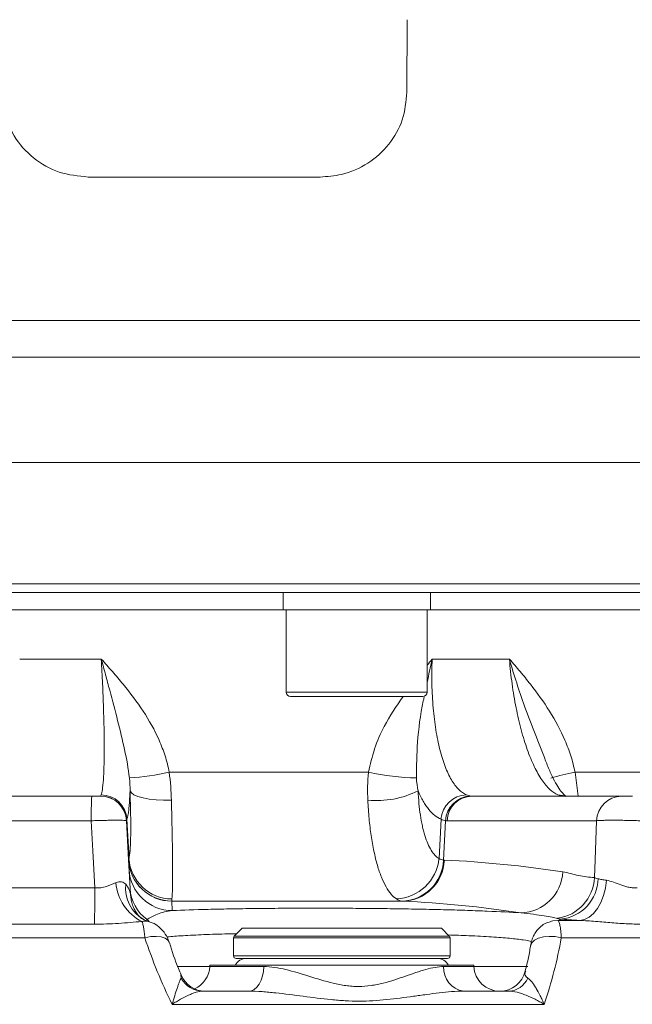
# Model space of a CAD drawing. Header units: millimetres. Extents: x 0 to 8410, y 0 to 5940.
# Tile 60 of 180: x 3740 to 3811, y 2801 to 2914. Entities that reach past the tile are written whole.
import ezdxf

# ---------------------------------------------------------------- set-up
doc = ezdxf.new("R2010")
doc.units = ezdxf.units.MM
doc.header["$LTSCALE"] = 10

msp = doc.modelspace()

# ---------------------------------------------------------------- linework, layer by layer
at = {"color": 7, "linetype": 'Continuous', "lineweight": 0}
for p, q in [((3784.58, 2914.46), (3784.55, 2906.11)), ((3913.5, 2863.37), (3589.77, 2863.37)), ((3752.03, 2848.37), (3606.53, 2848.37)), ((3897.53, 2848.37), (3752.03, 2848.37)), ((3770.26, 2848.37), (3770.26, 2846.37)), ((3787.26, 2846.37), (3787.26, 2848.37)), ((3733.8, 2846.37), (3770.26, 2846.37)), ((3770.26, 2846.37), (3787.26, 2846.37)), ((3770.62, 2846.37), (3770.62, 2836.87)), ((3786.89, 2836.87), (3786.89, 2846.37)), ((3787.26, 2846.37), (3819.64, 2846.37)), ((3786.39, 2836.37), (3771.12, 2836.37)), ((3730.87, 2824.87), (3748.16, 2824.87)), ((3792.06, 2824.87), (3809.32, 2824.87)), ((3752.62, 2813.6), (3752.66, 2813.17)), ((3765.53, 2809.64), (3764.62, 2808.73)), ((3765.53, 2809.64), (3777.03, 2809.64)), ((3777.03, 2809.64), (3788.53, 2809.64)), ((3789.44, 2808.73), (3788.53, 2809.64)), ((3764.53, 2808.51), (3764.53, 2806.44)), ((3789.53, 2806.44), (3789.53, 2808.51)), ((3764.83, 2806.14), (3777.03, 2806.14)), ((3777.03, 2806.14), (3789.23, 2806.14)), ((3761.79, 2805.37), (3761.78, 2805.21)), ((3792.26, 2805.37), (3761.79, 2805.37)), ((3792.27, 2805.21), (3792.26, 2805.37)), ((3760.97, 2802.37), (3766.26, 2802.37)), ((3791.09, 2802.37), (3796.3, 2802.37))]:
    msp.add_line(p, q, dxfattribs=at)
at = {"color": 8, "linetype": 'Continuous', "lineweight": 0}
for p, q in [((3724.78, 2879.75), (3918.96, 2879.75)), ((3918.38, 2875.52), (3585.47, 2875.52)), ((3605.53, 2849.37), (3752.03, 2849.37)), ((3752.03, 2849.37), (3898.53, 2849.37)), ((3739.84, 2840.69), (3749.26, 2840.69)), ((3787.46, 2840.69), (3796.38, 2840.69)), ((3770.62, 2836.87), (3786.89, 2836.87)), ((3757.1, 2827.64), (3780.12, 2827.64)), ((3803.95, 2827.64), (3804.33, 2824.87)), ((3803.95, 2827.64), (3824.02, 2827.64)), ((3802.59, 2824.88), (3802.8, 2824.87)), ((3748.11, 2822.03), (3730.56, 2822.03)), ((3752.46, 2817.67), (3752.22, 2822.2)), ((3788.25, 2817.67), (3788.48, 2822.2)), ((3788.78, 2817.5), (3789.01, 2822.04)), ((3806.43, 2822.03), (3789.18, 2822.03)), ((3730.1, 2814.28), (3748.52, 2814.28)), ((3784.04, 2812.75), (3757.41, 2812.75)), ((3748.48, 2810.1), (3729.81, 2810.1)), ((3754.55, 2810.63), (3754.3, 2810.49)), ((3801.98, 2810.53), (3804.49, 2810.53)), ((3754.29, 2808.53), (3548.55, 2808.53)), ((3777.03, 2808.51), (3764.53, 2808.51)), ((3764.62, 2808.73), (3777.03, 2808.73)), ((3777.03, 2808.73), (3789.44, 2808.73)), ((3789.53, 2808.51), (3777.03, 2808.51)), ((3824.31, 2808.53), (3802.37, 2808.53)), ((3764.53, 2806.44), (3777.03, 2806.44)), ((3777.03, 2806.44), (3789.53, 2806.44)), ((3758.03, 2805.21), (3761.78, 2805.21)), ((3761.78, 2805.21), (3768.03, 2805.21)), ((3788.78, 2805.21), (3792.27, 2805.21)), ((3792.27, 2805.21), (3798.49, 2805.21)), ((3758.48, 2803.88), (3758.46, 2804.25)), ((3800.38, 2800.85), (3757.45, 2800.85))]:
    msp.add_line(p, q, dxfattribs=at)
at = {"color": 8, "linetype": 'Continuous', "lineweight": 0, "flags": 128}
for points in [[(3752.58, 2825.49), (3752.73, 2825.26), (3753.03, 2825.03), (3753.49, 2824.83), (3754.08, 2824.67), (3754.79, 2824.54), (3755.59, 2824.44), (3756.45, 2824.4), (3757.36, 2824.39)], [(3801.98, 2825.02), (3802.51, 2824.96), (3802.85, 2824.87)], [(3748.52, 2814.28), (3748.29, 2818.55), (3748.11, 2822.03)], [(3806.2, 2815.47), (3806.27, 2817.51), (3806.43, 2822.03)], [(3807.59, 2815.16), (3807.47, 2814.25), (3807.25, 2813.39), (3806.94, 2812.61), (3806.55, 2811.92), (3806.1, 2811.35), (3805.59, 2810.92), (3805.05, 2810.64), (3804.49, 2810.53)], [(3754.55, 2810.63), (3754.78, 2810.42), (3754.8, 2810.4)], [(3801.98, 2810.53), (3801.41, 2810.49), (3801.07, 2810.4)], [(3757.11, 2807.97), (3756.96, 2808.24), (3756.64, 2808.47), (3756.18, 2808.62), (3755.61, 2808.69), (3754.97, 2808.66), (3754.29, 2808.53)], [(3802.37, 2808.53), (3801.67, 2808.66), (3800.96, 2808.69), (3800.31, 2808.62), (3799.74, 2808.47), (3799.28, 2808.24), (3798.96, 2807.93), (3798.81, 2807.58), (3798.8, 2807.56)], [(3768.03, 2805.21), (3767.98, 2804.65), (3767.87, 2804.12), (3767.7, 2803.62), (3767.48, 2803.19), (3767.22, 2802.84), (3766.92, 2802.58), (3766.6, 2802.42), (3766.26, 2802.37)]]:
    msp.add_lwpolyline(points, dxfattribs=at)
at = {"color": 7, "linetype": 'Continuous', "lineweight": 0, "flags": 128}
msp.add_lwpolyline([(3752.18, 2822.03), (3752.41, 2817.51), (3752.62, 2813.57)], dxfattribs=at)
at = {"color": 7, "linetype": 'Continuous', "lineweight": 0}
for centre, radius, start, end in [((3771.12, 2836.87), 0.5, 180, 270), ((3786.39, 2836.87), 0.5, 270, 0), ((3749.18, 2821.87), 3, 3, 90), ((3764.83, 2808.51), 0.3, 135, 180), ((3789.23, 2808.51), 0.3, 0, 45), ((3764.83, 2806.44), 0.3, 180, 270), ((3766.03, 2804.64), 1.5, 90, 150.7886), ((3788.03, 2804.64), 1.5, 29.2114, 90), ((3789.23, 2806.44), 0.3, 270, 0), ((3758.79, 2805.37), 3, 294.3405, 357), ((3795.27, 2805.37), 3, 183, 270), ((3761.26, 2805.37), 3, 201.8985, 269.9972), ((3795.29, 2805.37), 3, 270.0053, 346.9117)]:
    msp.add_arc(centre, radius, start, end, dxfattribs=at)
at = {"color": 8, "linetype": 'Continuous', "lineweight": 0}
for centre, radius, start, end in [((3750.68, 2855.51), 28.6, 273.6508, 282.9789), ((3786.28, 2855.22), 28.26, 257.4068, 268.701), ((3810.56, 2794.09), 34.19, 101.1401, 105.9639), ((3780.97, 2835.29), 10.94, 265.0585, 296.4109), ((3785.18, 2822.71), 37.08, 176.6654, 181.0604), ((3749.18, 2821.88), 3, 3.0133, 90.0537), ((3749.22, 2822.01), 3.01, 3.7112, 89.8657), ((3791.52, 2821.97), 3.06, 91.8707, 175.5578), ((3791.98, 2821.91), 2.97, 91.0192, 177.536), ((3792.12, 2821.93), 2.94, 91.0077, 178.1136), ((3809.37, 2821.93), 2.94, 91.0077, 178.1136), ((3757.41, 2817.76), 5, 183.0243, 269.9361), ((3757.41, 2817.75), 5, 183.002, 269.9759), ((3757.46, 2818.03), 5.02, 184.0979, 269.3748), ((3783.1, 2818.18), 5.17, 272.4529, 354.3307), ((3783.82, 2817.73), 4.97, 271.1626, 357.3211), ((3783.95, 2817.67), 4.92, 271.0574, 357.8948), ((3757.46, 2816.67), 5, 183.018, 269.9605), ((3797.59, 2816.37), 4.96, 271.1321, 357.3643), ((3801.24, 2815.69), 4.96, 277.7978, 357.5304), ((3801.84, 2815.44), 4.78, 275.3319, 358.9284), ((3590.55, 2813.91), 157.97, 358.616, 0.1354), ((3756.45, 2815.32), 5.51, 184.5112, 243.0625), ((3756.22, 2814.24), 4.15, 173.6355, 240.2664), ((3757.33, 2814.49), 4.75, 183.2556, 234.2399), ((3791.46, 2805.03), 2.68, 176.0475, 262.1444), ((3760.99, 2805.21), 2.84, 207.9543, 269.4502), ((3796.2, 2804.88), 2.51, 272.1328, 336.4806)]:
    msp.add_arc(centre, radius, start, end, dxfattribs=at)
at = {"color": 7, "linetype": 'Continuous', "lineweight": 0}
for points, knots in [([(3936.06, 2907.98), (3936.77, 2908), (3938.91, 2908.04), (3941.89, 2908.16), (3945.19, 2908.38), (3947.85, 2908.75), (3949.23, 2909.2), (3949.83, 2909.56), (3950.14, 2909.8), (3950.41, 2910.05), (3950.65, 2910.3), (3950.81, 2910.47), (3951.15, 2910.87), (3951.61, 2911.55), (3951.99, 2912.43), (3952.23, 2913.25), (3952.34, 2914.2), (3952.31, 2915.21), (3952.01, 2916.52), (3951.37, 2917.78), (3950.37, 2918.91), (3949.67, 2919.42), (3948.87, 2919.9), (3948, 2920.25), (3947.07, 2920.57), (3945.94, 2920.91), (3944.53, 2921.27), (3942.97, 2921.47), (3941.54, 2921.45), (3940.16, 2921.26), (3938.9, 2920.99), (3937.61, 2920.67), (3936.23, 2920.29), (3934.62, 2919.86), (3932.72, 2919.42), (3930.37, 2918.92), (3927.47, 2918.38), (3924.07, 2917.8), (3920.41, 2917.23), (3916.74, 2916.72), (3913.15, 2916.31), (3909.65, 2915.99), (3906.11, 2915.76), (3902.35, 2915.59), (3898.17, 2915.51), (3893.51, 2915.55), (3888.26, 2915.75), (3883.26, 2916.18), (3878.98, 2916.75), (3875.83, 2917.29), (3873.03, 2917.86), (3870.2, 2918.52), (3866.99, 2919.41), (3863.61, 2920.51), (3860.34, 2921.74), (3857.44, 2922.97), (3854.85, 2924.17), (3852.66, 2925.27), (3850.65, 2926.34), (3848.51, 2927.54), (3845.91, 2929.09), (3842.8, 2931.09), (3839.37, 2933.55), (3836.04, 2936.26), (3833.19, 2938.88), (3831.01, 2941.09), (3829.43, 2942.81), (3827.94, 2944.51), (3826.14, 2946.68), (3823.71, 2949.82), (3820.89, 2953.79), (3817.88, 2958.37), (3813.83, 2964.91), (3808.95, 2973.34), (3803.83, 2982.92), (3799.29, 2991.9), (3795.23, 3000.16), (3791.15, 3008.49), (3787.1, 3016.84), (3783.22, 3025.07), (3779.68, 3032.86), (3776.49, 3039.86), (3773.64, 3045.92), (3771.43, 3050.54), (3769.78, 3054.04), (3768.42, 3056.96), (3766.86, 3060.39), (3765.03, 3064.51), (3763.33, 3068.49), (3761.91, 3072.09), (3760.8, 3075.21), (3759.81, 3078.18), (3758.84, 3081.17), (3758.06, 3083.94), (3757.44, 3086.43), (3757.01, 3088.21), (3756.7, 3089.47), (3756.49, 3090.32), (3756.3, 3091.08), (3756.11, 3091.77), (3755.9, 3092.55), (3755.61, 3093.6), (3755.22, 3095.01), (3754.78, 3096.74), (3754.41, 3098.62), (3754.19, 3099.92), (3754.08, 3100.58)], [0, 0, 0, 0, 0.011317, 0.034136, 0.056251, 0.083006, 0.108895, 0.114881, 0.119557, 0.122939, 0.124171, 0.125118, 0.125845, 0.128292, 0.130088, 0.13212, 0.133748, 0.136013, 0.139427, 0.144045, 0.14696, 0.151496, 0.158019, 0.166511, 0.176866, 0.188021, 0.2025, 0.214535, 0.224381, 0.232338, 0.239809, 0.247181, 0.255755, 0.265145, 0.275885, 0.28786, 0.302828, 0.318941, 0.33415, 0.347979, 0.360555, 0.371982, 0.382635, 0.39381, 0.405645, 0.418177, 0.431603, 0.445987, 0.454902, 0.462337, 0.468327, 0.474587, 0.482061, 0.490749, 0.498212, 0.505119, 0.511436, 0.516803, 0.521182, 0.52638, 0.5331, 0.541377, 0.551299, 0.561424, 0.569937, 0.576719, 0.581649, 0.585005, 0.591379, 0.599837, 0.610514, 0.622479, 0.634697, 0.659227, 0.683976, 0.70273, 0.721753, 0.740829, 0.759799, 0.778542, 0.79619, 0.811721, 0.825188, 0.836744, 0.842828, 0.848752, 0.856481, 0.865988, 0.876956, 0.884487, 0.892646, 0.901618, 0.910561, 0.922027, 0.932591, 0.941881, 0.946457, 0.950562, 0.954192, 0.957347, 0.960473, 0.964974, 0.972041, 0.98069, 0.990321, 1, 1, 1, 1]), ([(3742.47, 3098.01), (3742.64, 3097.05), (3742.98, 3095.23), (3743.48, 3092.87), (3744.01, 3091), (3744.41, 3089.53), (3744.77, 3088.23), (3745.1, 3086.93), (3745.48, 3085.37), (3745.96, 3083.43), (3746.57, 3080.98), (3747.37, 3078.06), (3748.44, 3074.7), (3749.62, 3071.17), (3750.91, 3067.53), (3752.45, 3063.67), (3754.17, 3059.65), (3755.93, 3055.68), (3757.57, 3052.09), (3758.91, 3049.21), (3760.02, 3046.85), (3761.13, 3044.49), (3762.5, 3041.61), (3764.18, 3038.06), (3766.1, 3034), (3768.14, 3029.59), (3770.12, 3025.26), (3772.04, 3021.05), (3773.87, 3017.08), (3775.6, 3013.35), (3777.13, 3010.11), (3778.43, 3007.4), (3779.65, 3004.84), (3781.01, 3002.04), (3782.68, 2998.6), (3784.6, 2994.69), (3786.57, 2990.7), (3788.36, 2987.12), (3789.83, 2984.2), (3791.11, 2981.69), (3792.78, 2978.46), (3795.11, 2974.01), (3798.32, 2968.11), (3802.09, 2961.44), (3805.7, 2955.38), (3808.96, 2950.22), (3811.53, 2946.41), (3813.94, 2943.04), (3816.05, 2940.28), (3817.82, 2938.08), (3819.27, 2936.38), (3820.65, 2934.82), (3822.29, 2933.04), (3824.5, 2930.77), (3827.35, 2928.07), (3830.77, 2925.15), (3834.47, 2922.36), (3838.06, 2919.95), (3841.22, 2918.05), (3843.87, 2916.57), (3846.12, 2915.39), (3848.34, 2914.28), (3850.88, 2913.09), (3853.81, 2911.81), (3857.69, 2910.23), (3862.5, 2908.49), (3868.28, 2906.73), (3873.99, 2905.43), (3878.91, 2904.64), (3882.87, 2904.19), (3885.98, 2903.94), (3888.83, 2903.78), (3891.64, 2903.69), (3894.77, 2903.63), (3898.24, 2903.63), (3902.04, 2903.7), (3906.02, 2903.84), (3910.23, 2904.1), (3914.68, 2904.5), (3919.31, 2905.06), (3924.04, 2905.75), (3927.99, 2906.39), (3931.1, 2906.93), (3933.36, 2907.37), (3935.21, 2907.77), (3936.69, 2908.13), (3937.9, 2908.44), (3939.17, 2908.78), (3940.62, 2909.18), (3942.19, 2909.55), (3943.47, 2909.7), (3944.23, 2909.54), (3944.54, 2909.27), (3944.51, 2909.18), (3944.5, 2909.15)], [0, 0, 0, 0, 0.015166, 0.028612, 0.037468, 0.045026, 0.052213, 0.059224, 0.067182, 0.077783, 0.089676, 0.102573, 0.11573, 0.127908, 0.139299, 0.15042, 0.161572, 0.172797, 0.182763, 0.190462, 0.195789, 0.201622, 0.209285, 0.218751, 0.229904, 0.241602, 0.253702, 0.264214, 0.274898, 0.285147, 0.293822, 0.300839, 0.306925, 0.314403, 0.323477, 0.334756, 0.346296, 0.356139, 0.364213, 0.370557, 0.376931, 0.391161, 0.408048, 0.427409, 0.449003, 0.461125, 0.47306, 0.483364, 0.492038, 0.499102, 0.504571, 0.508854, 0.514856, 0.522957, 0.533041, 0.544948, 0.557899, 0.569206, 0.578716, 0.586502, 0.592585, 0.598227, 0.6056, 0.614236, 0.6228, 0.637663, 0.653452, 0.669294, 0.683664, 0.693744, 0.702302, 0.710108, 0.718304, 0.726917, 0.738289, 0.750373, 0.763472, 0.778245, 0.794828, 0.81336, 0.834024, 0.857018, 0.871967, 0.885277, 0.896822, 0.90647, 0.9141, 0.921096, 0.932803, 0.946017, 0.960856, 0.977508, 0.993864, 1, 1, 1, 1]), ([(3737.71, 2914.4), (3737.81, 2915.51), (3738.02, 2917.74), (3739.71, 2920.7), (3742.2, 2922.95), (3745.02, 2924.18), (3746.91, 2924.31), (3747.69, 2924.37)], [0, 0, 0, 0, 0.212444, 0.424925, 0.636849, 0.850126, 1, 1, 1, 1]), ([(3747.75, 2896.31), (3746.61, 2896.42), (3744.34, 2896.65), (3741.32, 2898.38), (3739.06, 2900.93), (3737.9, 2903.7), (3737.78, 2905.51), (3737.73, 2906.2)], [0, 0, 0, 0, 0.217664, 0.435362, 0.652068, 0.866595, 1, 1, 1, 1]), ([(3784.55, 2906.11), (3784.44, 2905.02), (3784.22, 2902.85), (3782.57, 2899.97), (3780.12, 2897.76), (3777.29, 2896.51), (3775.36, 2896.37), (3774.54, 2896.31)], [0, 0, 0, 0, 0.207702, 0.415345, 0.625039, 0.841086, 1, 1, 1, 1]), ([(3774.54, 2896.31), (3772.01, 2896.31), (3764.76, 2896.31), (3755.8, 2896.31), (3749.39, 2896.31), (3747.75, 2896.31)], [0, 0, 0, 0, 0.2844891, 0.8158713, 1, 1, 1, 1]), ([(3802.94, 2824.84), (3802.94, 2824.84), (3802.93, 2824.84), (3802.64, 2825.07), (3802.22, 2825.57), (3801.71, 2826.36), (3801.16, 2827.43), (3800.8, 2828.34), (3800.62, 2828.8)], [0, 0, 0, 0, 0.116897, 0.283813, 0.454118, 0.632604, 0.813711, 1, 1, 1, 1]), ([(3748.16, 2824.87), (3748.3, 2824.87), (3748.43, 2824.87), (3748.68, 2824.87), (3748.79, 2824.87), (3748.98, 2824.87), (3749.05, 2824.87), (3749.15, 2824.87), (3749.18, 2824.87), (3749.18, 2824.87)], [0, 0, 0, 0, 0.25, 0.25, 0.5, 0.5, 0.75, 0.75, 1, 1, 1, 1]), ([(3809.32, 2824.87), (3809.36, 2824.87), (3809.42, 2824.87), (3809.58, 2824.87), (3809.68, 2824.87), (3809.91, 2824.87), (3810.04, 2824.87), (3810.31, 2824.87), (3810.44, 2824.87), (3810.57, 2824.87)], [0, 0, 0, 0, 0.25, 0.25, 0.5, 0.5, 0.75, 0.75, 1, 1, 1, 1]), ([(3754.15, 2810.64), (3754.12, 2810.66), (3753.9, 2810.76), (3753.62, 2811.01), (3753.27, 2811.45), (3752.99, 2811.97), (3752.76, 2812.54), (3752.7, 2812.98), (3752.67, 2813.17)], [0, 0, 0, 0, 0.0588686, 0.3635258, 0.5685703, 0.7297074, 0.8822909, 1, 1, 1, 1]), ([(3757.46, 2811.67), (3758.68, 2811.73), (3760.07, 2811.77), (3762, 2811.82), (3762.4, 2811.83), (3763.2, 2811.85), (3763.61, 2811.85), (3764.86, 2811.88), (3765.72, 2811.89), (3767.48, 2811.91), (3768.38, 2811.92), (3769.78, 2811.93), (3770.25, 2811.93), (3771.19, 2811.94), (3771.67, 2811.94), (3774.04, 2811.94), (3775.97, 2811.94), (3778.42, 2811.93), (3778.91, 2811.92), (3779.88, 2811.92), (3780.36, 2811.91), (3781.79, 2811.9), (3782.74, 2811.88), (3784.61, 2811.86), (3785.53, 2811.84), (3787.35, 2811.8), (3788.23, 2811.78), (3789.93, 2811.74), (3790.75, 2811.72), (3791.94, 2811.68), (3792.33, 2811.66), (3793.09, 2811.63), (3793.46, 2811.62), (3795.29, 2811.54), (3796.58, 2811.48), (3797.69, 2811.41)], [0, 0, 0, 0, 0.125, 0.125, 0.15625, 0.15625, 0.1875, 0.1875, 0.25, 0.25, 0.3125, 0.3125, 0.34375, 0.34375, 0.375, 0.375, 0.5, 0.5, 0.53125, 0.53125, 0.5625, 0.5625, 0.625, 0.625, 0.6875, 0.6875, 0.75, 0.75, 0.8125, 0.8125, 0.84375, 0.84375, 0.875, 0.875, 1, 1, 1, 1]), ([(3754.66, 2810.44), (3754.54, 2810.47), (3754.39, 2810.5), (3754.2, 2810.62), (3754.16, 2810.64)], [0, 0, 0, 0, 0.780263, 1, 1, 1, 1]), ([(3757.1, 2807.97), (3757.07, 2808.08), (3756.93, 2808.51), (3756.56, 2809.15), (3755.92, 2809.82), (3755.28, 2810.25), (3754.82, 2810.36), (3754.66, 2810.4)], [0, 0, 0, 0, 0.094999, 0.372915, 0.614882, 0.861292, 1, 1, 1, 1]), ([(3801.07, 2810.38), (3800.91, 2810.33), (3800.52, 2810.22), (3800.01, 2809.86), (3799.55, 2809.4), (3799.22, 2808.89), (3798.98, 2808.33), (3798.86, 2807.9), (3798.82, 2807.61), (3798.81, 2807.55)], [0, 0, 0, 0, 0.125296, 0.306195, 0.469762, 0.621538, 0.77238, 0.950431, 1, 1, 1, 1]), ([(3758.47, 2804.26), (3758.36, 2804.49), (3757.83, 2805.71), (3757.44, 2806.96), (3757.12, 2807.97)], [0, 0, 0, 0, 0.194767, 1, 1, 1, 1]), ([(3798.81, 2807.56), (3798.77, 2807.32), (3798.62, 2806.36), (3798.38, 2805.41), (3798.21, 2804.7)], [0, 0, 0, 0, 0.24511, 1, 1, 1, 1])]:
    msp.add_open_spline(points, degree=3, knots=knots, dxfattribs=at)
at = {"color": 8, "linetype": 'Continuous', "lineweight": 0}
for points, knots in [([(3749.23, 2825.02), (3749.28, 2825.15), (3749.34, 2825.36), (3749.43, 2825.94), (3749.47, 2826.3), (3749.53, 2827.2), (3749.55, 2827.71), (3749.58, 2828.58), (3749.59, 2828.89), (3749.6, 2829.54), (3749.6, 2829.88), (3749.6, 2830.95), (3749.6, 2831.71), (3749.57, 2832.92), (3749.57, 2833.34), (3749.54, 2834.19), (3749.53, 2834.63), (3749.49, 2835.97), (3749.45, 2836.88), (3749.36, 2838.75), (3749.31, 2839.71), (3749.26, 2840.69)], [0, 0, 0, 0, 0.125, 0.125, 0.25, 0.25, 0.375, 0.375, 0.4375, 0.4375, 0.5, 0.5, 0.625, 0.625, 0.6875, 0.6875, 0.75, 0.75, 0.875, 0.875, 1, 1, 1, 1]), ([(3752.5, 2826.96), (3752.39, 2828.05), (3752.18, 2829.14), (3751.71, 2831.34), (3751.44, 2832.46), (3750.86, 2834.74), (3750.55, 2835.91), (3750.07, 2837.68), (3749.91, 2838.28), (3749.59, 2839.48), (3749.42, 2840.08), (3749.26, 2840.69)], [0, 0, 0, 0, 0.25, 0.25, 0.5, 0.5, 0.75, 0.75, 0.875, 0.875, 1, 1, 1, 1]), ([(3757.1, 2827.64), (3756.98, 2828.27), (3756.82, 2828.9), (3756.43, 2830.13), (3756.19, 2830.73), (3755.42, 2832.5), (3754.79, 2833.61), (3753.38, 2835.75), (3752.6, 2836.78), (3751.38, 2838.27), (3750.96, 2838.76), (3750.12, 2839.73), (3749.69, 2840.21), (3749.26, 2840.69)], [0, 0, 0, 0, 0.125, 0.125, 0.25, 0.25, 0.5, 0.5, 0.75, 0.75, 0.875, 0.875, 1, 1, 1, 1]), ([(3787.46, 2840.69), (3787.46, 2840.68), (3787.23, 2839.77), (3787.06, 2838.88), (3786.89, 2838)], [0, 0, 0, 0, 0.009479, 1, 1, 1, 1]), ([(3786.89, 2839.98), (3787.07, 2840.21), (3787.26, 2840.45), (3787.45, 2840.68), (3787.46, 2840.69)], [0, 0, 0, 0, 0.9764371, 1, 1, 1, 1]), ([(3787.46, 2840.69), (3787.44, 2840.2), (3787.43, 2839.71), (3787.42, 2838.76), (3787.42, 2838.28), (3787.45, 2836.88), (3787.5, 2835.96), (3787.62, 2834.62), (3787.66, 2834.18), (3787.77, 2833.33), (3787.82, 2832.91), (3788.02, 2831.71), (3788.17, 2830.95), (3788.44, 2829.88), (3788.54, 2829.54), (3788.74, 2828.89), (3788.85, 2828.58), (3789.18, 2827.71), (3789.42, 2827.2), (3789.95, 2826.3), (3790.23, 2825.94), (3790.81, 2825.36), (3791.11, 2825.15), (3791.42, 2825.02)], [0, 0, 0, 0, 0.0625, 0.0625, 0.125, 0.125, 0.25, 0.25, 0.3125, 0.3125, 0.375, 0.375, 0.5, 0.5, 0.5625, 0.5625, 0.625, 0.625, 0.75, 0.75, 0.875, 0.875, 1, 1, 1, 1]), ([(3801.98, 2825.02), (3801.67, 2825.15), (3801.35, 2825.36), (3800.73, 2825.94), (3800.42, 2826.3), (3799.82, 2827.2), (3799.53, 2827.71), (3799.11, 2828.58), (3798.97, 2828.89), (3798.7, 2829.54), (3798.57, 2829.88), (3798.19, 2830.95), (3797.96, 2831.71), (3797.63, 2832.92), (3797.53, 2833.34), (3797.33, 2834.19), (3797.24, 2834.63), (3796.97, 2835.97), (3796.82, 2836.88), (3796.56, 2838.75), (3796.46, 2839.71), (3796.38, 2840.69)], [0, 0, 0, 0, 0.125, 0.125, 0.25, 0.25, 0.375, 0.375, 0.4375, 0.4375, 0.5, 0.5, 0.625, 0.625, 0.6875, 0.6875, 0.75, 0.75, 0.875, 0.875, 1, 1, 1, 1]), ([(3800.61, 2828.8), (3800.59, 2828.85), (3800.22, 2829.92), (3799.34, 2832.04), (3797.87, 2835.89), (3796.9, 2838.84), (3796.38, 2840.68), (3796.38, 2840.69)], [0, 0, 0, 0, 0.014155, 0.285968, 0.557599, 0.997935, 1, 1, 1, 1]), ([(3803.95, 2827.64), (3803.82, 2828.27), (3803.66, 2828.9), (3803.27, 2830.13), (3803.04, 2830.73), (3802.28, 2832.5), (3801.68, 2833.61), (3800.33, 2835.75), (3799.59, 2836.78), (3798.42, 2838.27), (3798.02, 2838.76), (3797.2, 2839.73), (3796.79, 2840.21), (3796.38, 2840.69)], [0, 0, 0, 0, 0.125, 0.125, 0.25, 0.25, 0.5, 0.5, 0.75, 0.75, 0.875, 0.875, 1, 1, 1, 1]), ([(3780.12, 2827.64), (3780.32, 2828.54), (3780.74, 2830.37), (3782.04, 2833.35), (3783.33, 2835.25), (3784.1, 2836.37)], [0, 0, 0, 0, 0.284555, 0.576455, 1, 1, 1, 1]), ([(3786.53, 2836.28), (3786.5, 2836.14), (3786.11, 2834.34), (3785.69, 2831.23), (3785.66, 2828.34), (3785.64, 2826.96)], [0, 0, 0, 0, 0.042405, 0.543589, 1, 1, 1, 1]), ([(3752.58, 2825.49), (3752.56, 2825.06), (3752.54, 2824.66), (3752.51, 2824.12), (3752.49, 2823.95), (3752.47, 2823.63), (3752.45, 2823.48), (3752.38, 2822.79), (3752.31, 2822.41), (3752.22, 2822.2)], [0, 0, 0, 0, 0.25, 0.25, 0.375, 0.375, 0.5, 0.5, 1, 1, 1, 1]), ([(3752.46, 2817.67), (3752.51, 2817.85), (3752.56, 2818.17), (3752.6, 2818.74), (3752.6, 2818.86), (3752.62, 2819.12), (3752.62, 2819.25), (3752.64, 2819.68), (3752.65, 2820), (3752.66, 2820.51), (3752.66, 2820.69), (3752.66, 2821.06), (3752.66, 2821.25), (3752.66, 2821.84), (3752.66, 2822.26), (3752.64, 2823.12), (3752.63, 2823.57), (3752.61, 2824.51), (3752.6, 2825), (3752.58, 2825.49)], [0, 0, 0, 0, 0.25, 0.25, 0.3125, 0.3125, 0.375, 0.375, 0.5, 0.5, 0.5625, 0.5625, 0.625, 0.625, 0.75, 0.75, 0.875, 0.875, 1, 1, 1, 1]), ([(3785.83, 2825.49), (3785.86, 2825), (3785.89, 2824.51), (3785.98, 2823.57), (3786.03, 2823.12), (3786.16, 2822.26), (3786.24, 2821.84), (3786.37, 2821.25), (3786.42, 2821.06), (3786.51, 2820.69), (3786.56, 2820.51), (3786.72, 2820), (3786.84, 2819.68), (3787.08, 2819.11), (3787.22, 2818.85), (3787.63, 2818.17), (3787.93, 2817.85), (3788.25, 2817.67)], [0, 0, 0, 0, 0.125, 0.125, 0.25, 0.25, 0.375, 0.375, 0.4375, 0.4375, 0.5, 0.5, 0.625, 0.625, 0.75, 0.75, 1, 1, 1, 1]), ([(3788.48, 2822.2), (3787.98, 2822.41), (3787.51, 2822.79), (3786.96, 2823.48), (3786.85, 2823.63), (3786.64, 2823.95), (3786.53, 2824.12), (3786.22, 2824.66), (3786.02, 2825.06), (3785.83, 2825.49)], [0, 0, 0, 0, 0.5, 0.5, 0.625, 0.625, 0.75, 0.75, 1, 1, 1, 1]), ([(3757.36, 2824.39), (3757.37, 2823.67), (3757.39, 2822.97), (3757.42, 2821.6), (3757.44, 2820.94), (3757.46, 2819.69), (3757.47, 2819.09), (3757.48, 2818.23), (3757.49, 2817.95), (3757.49, 2817.41), (3757.49, 2817.15), (3757.5, 2816.4), (3757.5, 2815.95), (3757.49, 2815.32), (3757.49, 2815.12), (3757.49, 2814.75), (3757.48, 2814.57), (3757.47, 2813.75), (3757.44, 2813.28), (3757.41, 2813.01)], [0, 0, 0, 0, 0.125, 0.125, 0.25, 0.25, 0.375, 0.375, 0.4375, 0.4375, 0.5, 0.5, 0.625, 0.625, 0.6875, 0.6875, 0.75, 0.75, 1, 1, 1, 1]), ([(3783.33, 2813.01), (3782.9, 2813.28), (3782.5, 2813.75), (3781.95, 2814.73), (3781.77, 2815.11), (3781.43, 2815.95), (3781.28, 2816.4), (3781.06, 2817.15), (3780.99, 2817.41), (3780.86, 2817.94), (3780.8, 2818.22), (3780.62, 2819.09), (3780.51, 2819.69), (3780.32, 2820.94), (3780.24, 2821.6), (3780.15, 2822.62), (3780.12, 2822.97), (3780.07, 2823.68), (3780.05, 2824.03), (3780.03, 2824.39)], [0, 0, 0, 0, 0.25, 0.25, 0.375, 0.375, 0.5, 0.5, 0.5625, 0.5625, 0.625, 0.625, 0.75, 0.75, 0.875, 0.875, 0.9375, 0.9375, 1, 1, 1, 1]), ([(3752.18, 2822.03), (3752.18, 2822.04), (3752.15, 2822.05), (3752.05, 2822.06), (3751.97, 2822.07), (3751.76, 2822.08), (3751.64, 2822.09), (3751.34, 2822.09), (3751.17, 2822.09), (3750.79, 2822.09), (3750.59, 2822.09), (3750.14, 2822.09), (3749.91, 2822.08), (3749.42, 2822.07), (3749.16, 2822.06), (3748.64, 2822.05), (3748.37, 2822.04), (3748.11, 2822.03)], [0, 0, 0, 0, 0.125, 0.125, 0.25, 0.25, 0.375, 0.375, 0.5, 0.5, 0.625, 0.625, 0.75, 0.75, 0.875, 0.875, 1, 1, 1, 1]), ([(3811.42, 2822.03), (3811.17, 2822.04), (3810.91, 2822.05), (3810.38, 2822.06), (3810.12, 2822.07), (3809.59, 2822.08), (3809.33, 2822.09), (3808.83, 2822.09), (3808.58, 2822.09), (3808.12, 2822.09), (3807.9, 2822.09), (3807.5, 2822.09), (3807.31, 2822.08), (3806.99, 2822.07), (3806.84, 2822.06), (3806.6, 2822.05), (3806.5, 2822.04), (3806.43, 2822.03)], [0, 0, 0, 0, 0.125, 0.125, 0.25, 0.25, 0.375, 0.375, 0.5, 0.5, 0.625, 0.625, 0.75, 0.75, 0.875, 0.875, 1, 1, 1, 1]), ([(3802.55, 2816.14), (3802.86, 2816.09), (3803.16, 2816.02), (3803.76, 2815.86), (3804.06, 2815.78), (3804.67, 2815.65), (3804.97, 2815.6), (3805.58, 2815.52), (3805.89, 2815.5), (3806.2, 2815.47)], [0, 0, 0, 0, 0.25, 0.25, 0.5, 0.5, 0.75, 0.75, 1, 1, 1, 1]), ([(3806.62, 2815.35), (3806.74, 2815.31), (3806.89, 2815.28), (3807.21, 2815.21), (3807.4, 2815.18), (3807.59, 2815.16)], [0, 0, 0, 0, 0.5, 0.5, 1, 1, 1, 1]), ([(3748.52, 2814.28), (3748.75, 2814.27), (3748.98, 2814.28), (3749.42, 2814.34), (3749.64, 2814.39), (3750.26, 2814.57), (3750.63, 2814.74), (3750.97, 2814.89)], [0, 0, 0, 0, 0.25, 0.25, 0.5, 0.5, 1, 1, 1, 1]), ([(3750.97, 2814.89), (3751.08, 2814.93), (3751.19, 2814.97), (3751.4, 2815), (3751.51, 2815), (3751.7, 2814.96), (3751.79, 2814.93), (3751.95, 2814.83), (3752.03, 2814.77), (3752.09, 2814.7)], [0, 0, 0, 0, 0.25, 0.25, 0.5, 0.5, 0.75, 0.75, 1, 1, 1, 1]), ([(3752.09, 2814.7), (3752.25, 2814.52), (3752.37, 2814.32), (3752.5, 2814.02), (3752.54, 2813.92), (3752.59, 2813.74), (3752.61, 2813.66), (3752.62, 2813.6)], [0, 0, 0, 0, 0.5, 0.5, 0.75, 0.75, 1, 1, 1, 1]), ([(3807.59, 2815.16), (3807.85, 2815.12), (3808.12, 2815.04), (3808.67, 2814.85), (3808.96, 2814.73), (3809.4, 2814.57), (3809.56, 2814.52), (3809.86, 2814.43), (3810.02, 2814.39), (3810.34, 2814.32), (3810.5, 2814.3), (3810.82, 2814.28), (3810.98, 2814.27), (3811.13, 2814.28)], [0, 0, 0, 0, 0.25, 0.25, 0.5, 0.5, 0.625, 0.625, 0.75, 0.75, 0.875, 0.875, 1, 1, 1, 1]), ([(3757.46, 2811.67), (3757.14, 2811.64), (3756.84, 2811.59), (3756.27, 2811.44), (3756, 2811.35), (3755.26, 2811.05), (3754.85, 2810.83), (3754.55, 2810.63)], [0, 0, 0, 0, 0.25, 0.25, 0.5, 0.5, 1, 1, 1, 1]), ([(3801.91, 2810.77), (3801.75, 2810.81), (3801.55, 2810.86), (3801.04, 2810.95), (3800.73, 2811.01), (3800.02, 2811.12), (3799.62, 2811.18), (3798.72, 2811.3), (3798.23, 2811.36), (3797.69, 2811.41)], [0, 0, 0, 0, 0.25, 0.25, 0.5, 0.5, 0.75, 0.75, 1, 1, 1, 1]), ([(3804.49, 2810.53), (3804.26, 2810.54), (3804.05, 2810.55), (3803.64, 2810.58), (3803.45, 2810.59), (3802.9, 2810.63), (3802.57, 2810.65), (3802.28, 2810.68)], [0, 0, 0, 0, 0.25, 0.25, 0.5, 0.5, 1, 1, 1, 1]), ([(3753.96, 2810.41), (3753.52, 2810.37), (3753.07, 2810.33), (3752.17, 2810.26), (3751.72, 2810.22), (3750.34, 2810.13), (3749.41, 2810.1), (3748.48, 2810.1)], [0, 0, 0, 0, 0.25, 0.25, 0.5, 0.5, 1, 1, 1, 1]), ([(3754.66, 2810.41), (3754.62, 2810.43), (3754.45, 2810.49), (3754.18, 2810.45), (3753.96, 2810.41)], [0, 0, 0, 0, 0.21962, 1, 1, 1, 1]), ([(3754.29, 2808.53), (3754.27, 2808.77), (3754.25, 2808.98), (3754.2, 2809.38), (3754.17, 2809.56), (3754.11, 2809.88), (3754.08, 2810.02), (3754.02, 2810.25), (3753.99, 2810.35), (3753.96, 2810.41)], [0, 0, 0, 0, 0.25, 0.25, 0.5, 0.5, 0.75, 0.75, 1, 1, 1, 1]), ([(3801.98, 2810.53), (3802.02, 2810.51), (3802.06, 2810.45), (3802.14, 2810.26), (3802.18, 2810.12), (3802.25, 2809.78), (3802.28, 2809.57), (3802.33, 2809.09), (3802.35, 2808.82), (3802.37, 2808.53)], [0, 0, 0, 0, 0.25, 0.25, 0.5, 0.5, 0.75, 0.75, 1, 1, 1, 1]), ([(3811.9, 2810.1), (3811.3, 2810.1), (3810.69, 2810.11), (3809.46, 2810.17), (3808.83, 2810.21), (3807.59, 2810.31), (3806.96, 2810.37), (3805.71, 2810.47), (3805.09, 2810.51), (3804.49, 2810.53)], [0, 0, 0, 0, 0.25, 0.25, 0.5, 0.5, 0.75, 0.75, 1, 1, 1, 1]), ([(3764.89, 2809), (3764.56, 2809), (3763.17, 2808.97), (3761.02, 2808.89), (3758.69, 2808.78), (3757.29, 2808.68), (3756.84, 2808.63), (3756.81, 2808.62)], [0, 0, 0, 0, 0.091086, 0.386174, 0.689837, 0.975972, 1, 1, 1, 1]), ([(3798.93, 2808.09), (3798.93, 2808.09), (3798.82, 2808.16), (3798.01, 2808.29), (3796.51, 2808.47), (3794.36, 2808.63), (3791.97, 2808.77), (3790.12, 2808.83), (3789.3, 2808.86)], [0, 0, 0, 0, 0.007382, 0.211812, 0.422158, 0.626462, 0.836684, 1, 1, 1, 1]), ([(3768.03, 2805.21), (3768.44, 2805.21), (3768.85, 2805.18), (3769.7, 2805.05), (3770.13, 2804.96), (3771.43, 2804.65), (3772.32, 2804.38), (3774.13, 2803.81), (3775.08, 2803.52), (3776.51, 2803.18), (3777, 2803.08), (3777.73, 2802.98), (3777.98, 2802.96), (3778.47, 2802.92), (3778.72, 2802.91), (3779.45, 2802.92), (3779.93, 2802.95), (3780.64, 2803.05), (3780.88, 2803.09), (3781.34, 2803.19), (3781.58, 2803.24), (3782.72, 2803.53), (3783.57, 2803.82), (3784.79, 2804.24), (3785.19, 2804.38), (3785.97, 2804.64), (3786.36, 2804.76), (3787.46, 2805.07), (3788.15, 2805.21), (3788.78, 2805.21)], [0, 0, 0, 0, 0.0625, 0.0625, 0.125, 0.125, 0.25, 0.25, 0.375, 0.375, 0.4375, 0.4375, 0.46875, 0.46875, 0.5, 0.5, 0.5625, 0.5625, 0.59375, 0.59375, 0.625, 0.625, 0.75, 0.75, 0.8125, 0.8125, 0.875, 0.875, 1, 1, 1, 1]), ([(3758.48, 2803.88), (3758.42, 2803.78), (3758.35, 2803.61), (3758.23, 2803.3), (3758.19, 2803.19), (3758.1, 2802.95), (3758.06, 2802.82), (3757.92, 2802.43), (3757.83, 2802.13), (3757.69, 2801.67), (3757.64, 2801.52), (3757.55, 2801.19), (3757.5, 2801.02), (3757.45, 2800.85)], [0, 0, 0, 0, 0.25, 0.25, 0.375, 0.375, 0.5, 0.5, 0.75, 0.75, 0.875, 0.875, 1, 1, 1, 1]), ([(3798.26, 2804.69), (3798.23, 2804.62), (3798.11, 2804.37), (3798.24, 2804.09), (3798.46, 2803.92), (3798.51, 2803.88)], [0, 0, 0, 0, 0.2452857, 0.8261223, 1, 1, 1, 1]), ([(3798.51, 2803.88), (3798.67, 2803.78), (3798.83, 2803.61), (3799.07, 2803.3), (3799.15, 2803.19), (3799.31, 2802.95), (3799.39, 2802.82), (3799.63, 2802.43), (3799.79, 2802.13), (3800.01, 2801.67), (3800.09, 2801.52), (3800.24, 2801.19), (3800.31, 2801.02), (3800.38, 2800.85)], [0, 0, 0, 0, 0.25, 0.25, 0.375, 0.375, 0.5, 0.5, 0.75, 0.75, 0.875, 0.875, 1, 1, 1, 1]), ([(3760.97, 2802.37), (3760.74, 2802.37), (3760.48, 2802.32), (3760.07, 2802.2), (3759.92, 2802.15), (3759.63, 2802.04), (3759.48, 2801.97), (3759.02, 2801.77), (3758.71, 2801.61), (3758.24, 2801.35), (3758.08, 2801.25), (3757.77, 2801.06), (3757.61, 2800.96), (3757.45, 2800.85)], [0, 0, 0, 0, 0.25, 0.25, 0.375, 0.375, 0.5, 0.5, 0.75, 0.75, 0.875, 0.875, 1, 1, 1, 1]), ([(3791.09, 2802.37), (3790.18, 2802.37), (3789.24, 2802.29), (3787.79, 2802.12), (3787.3, 2802.06), (3786.3, 2801.92), (3785.8, 2801.85), (3784.29, 2801.64), (3783.26, 2801.5), (3781.16, 2801.29), (3780.1, 2801.22), (3778.49, 2801.22), (3777.95, 2801.24), (3776.87, 2801.3), (3776.33, 2801.34), (3774.72, 2801.49), (3773.64, 2801.64), (3771.51, 2801.92), (3770.45, 2802.06), (3768.87, 2802.23), (3768.34, 2802.28), (3767.3, 2802.35), (3766.78, 2802.37), (3766.26, 2802.37)], [0, 0, 0, 0, 0.125, 0.125, 0.1875, 0.1875, 0.25, 0.25, 0.375, 0.375, 0.5, 0.5, 0.5625, 0.5625, 0.625, 0.625, 0.75, 0.75, 0.875, 0.875, 0.9375, 0.9375, 1, 1, 1, 1]), ([(3796.3, 2802.37), (3796.6, 2802.37), (3796.92, 2802.32), (3797.43, 2802.2), (3797.6, 2802.15), (3797.95, 2802.04), (3798.12, 2801.97), (3798.65, 2801.77), (3799, 2801.61), (3799.52, 2801.35), (3799.69, 2801.25), (3800.04, 2801.06), (3800.21, 2800.96), (3800.38, 2800.85)], [0, 0, 0, 0, 0.25, 0.25, 0.375, 0.375, 0.5, 0.5, 0.75, 0.75, 0.875, 0.875, 1, 1, 1, 1])]:
    msp.add_open_spline(points, degree=3, knots=knots, dxfattribs=at)
for points in [[(3752.58, 2825.49), (3752.58, 2825.96), (3752.56, 2826.45), (3752.5, 2826.96)], [(3757.1, 2827.64), (3757.25, 2826.54), (3757.33, 2825.46), (3757.36, 2824.39)], [(3780.03, 2824.39), (3779.98, 2825.46), (3780, 2826.54), (3780.12, 2827.64)], [(3785.64, 2826.96), (3785.67, 2826.45), (3785.74, 2825.96), (3785.83, 2825.49)], [(3749.18, 2824.88), (3749.18, 2824.9), (3749.19, 2824.94), (3749.23, 2825.02)], [(3791.42, 2825.02), (3791.61, 2824.94), (3791.77, 2824.9), (3791.92, 2824.88)], [(3791.92, 2824.88), (3791.97, 2824.87), (3792.02, 2824.87), (3792.06, 2824.87)], [(3802.59, 2824.88), (3802.37, 2824.9), (3802.17, 2824.94), (3801.98, 2825.02)], [(3752.22, 2822.2), (3752.19, 2822.11), (3752.18, 2822.06), (3752.18, 2822.04)], [(3789.01, 2822.04), (3788.85, 2822.06), (3788.67, 2822.11), (3788.48, 2822.2)], [(3789.18, 2822.03), (3789.12, 2822.03), (3789.07, 2822.03), (3789.01, 2822.04)], [(3788.25, 2817.67), (3788.44, 2817.58), (3788.62, 2817.52), (3788.78, 2817.5)], [(3788.78, 2817.5), (3788.81, 2817.5), (3788.84, 2817.49), (3788.87, 2817.49)], [(3788.87, 2817.49), (3793.44, 2817.29), (3798.01, 2816.83), (3802.55, 2816.14)], [(3806.2, 2815.47), (3806.29, 2815.43), (3806.43, 2815.41), (3806.62, 2815.35)], [(3757.41, 2813.01), (3757.39, 2812.88), (3757.39, 2812.8), (3757.4, 2812.77)], [(3783.92, 2812.77), (3783.73, 2812.8), (3783.53, 2812.88), (3783.33, 2813.01)], [(3757.4, 2812.77), (3757.4, 2812.76), (3757.4, 2812.76), (3757.41, 2812.75)], [(3757.41, 2812.75), (3757.41, 2812.58), (3757.43, 2812.22), (3757.46, 2811.67)], [(3784.04, 2812.75), (3784, 2812.76), (3783.96, 2812.76), (3783.92, 2812.77)], [(3797.69, 2811.41), (3793.16, 2812.1), (3788.61, 2812.55), (3784.04, 2812.75)], [(3802.28, 2810.68), (3802.13, 2810.72), (3802.01, 2810.74), (3801.91, 2810.77)], [(3802.28, 2810.68), (3802.24, 2810.63), (3802.14, 2810.58), (3801.98, 2810.53)], [(3757.45, 2800.85), (3756.2, 2803.36), (3755.16, 2805.92), (3754.29, 2808.53)], [(3802.37, 2808.53), (3801.9, 2805.92), (3801.25, 2803.36), (3800.38, 2800.85)]]:
    msp.add_open_spline(points, degree=3, dxfattribs=at)
at = {"color": 7, "linetype": 'Continuous', "lineweight": 0}
msp.add_open_spline([(3752.62, 2813.6), (3752.62, 2813.59), (3752.62, 2813.58), (3752.62, 2813.57)], degree=3, dxfattribs=at)

doc.saveas('drawing.dxf')
